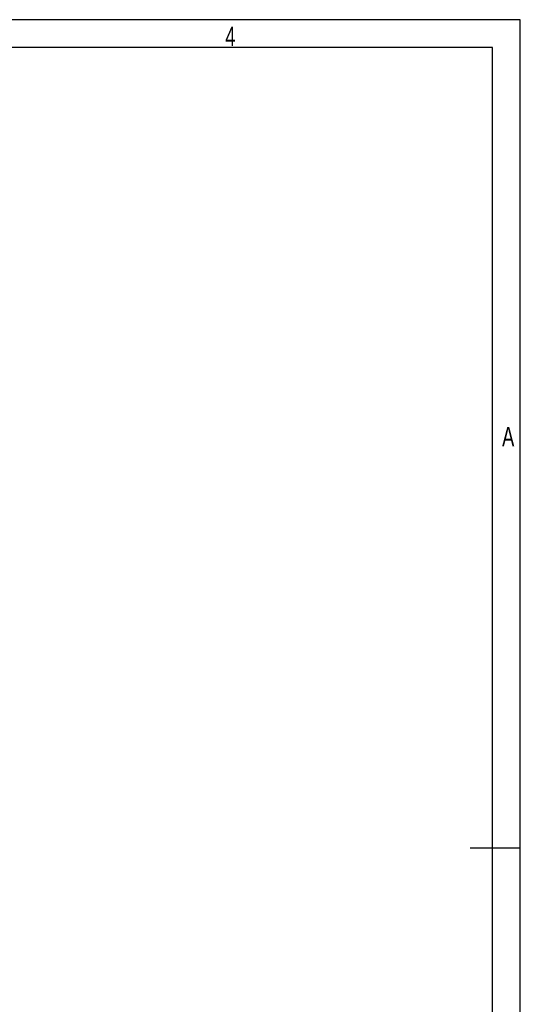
# Model space of a CAD drawing. Header units: millimetres. Extents: x -8 to 420, y 0 to 297.
# Tile 77 of 77: x 330 to 420, y 121 to 297. Entities that reach past the tile are written whole.
import ezdxf

# ---------------------------------------------------------------- set-up
doc = ezdxf.new("R2010")
doc.units = ezdxf.units.MM
for name, color, linetype in [('10', 7, 'Continuous'), ('5', 7, 'Continuous'), ('9', 7, 'Continuous')]:
    doc.layers.add(name, color=color, linetype=linetype)
doc.styles.add('SLDTEXTSTYLE2', font='TXT', dxfattribs={"width": 0.7})

msp = doc.modelspace()

# ---------------------------------------------------------------- linework, layer by layer
at = {"layer": '5', "color": 7, "lineweight": 25}
for p, q in [((415, 292), (25, 292)), ((415, 5), (415, 292))]:
    msp.add_line(p, q, dxfattribs=at)
at = {"layer": '5', "color": 7}
for p, q in [((416, 148.5), (411, 148.5)), ((420, 148.5), (416, 148.5))]:
    msp.add_line(p, q, dxfattribs=at)
at = {"layer": '9', "color": 7}
for p, q in [((420, 297), (0, 297)), ((420, 148.5), (420, 297)), ((420, 0), (420, 148.5))]:
    msp.add_line(p, q, dxfattribs=at)

# ---------------------------------------------------------------- texts
at = {"layer": '10', "color": 7, "char_height": 3.5, "attachment_point": 2, "style": 'SLDTEXTSTYLE2'}
for s, insert in [('4', (368.0627, 295.7617)), ('A', (417.8373, 224.0117))]:
    msp.add_mtext(s, dxfattribs=dict(at, insert=insert))

doc.saveas('drawing.dxf')
